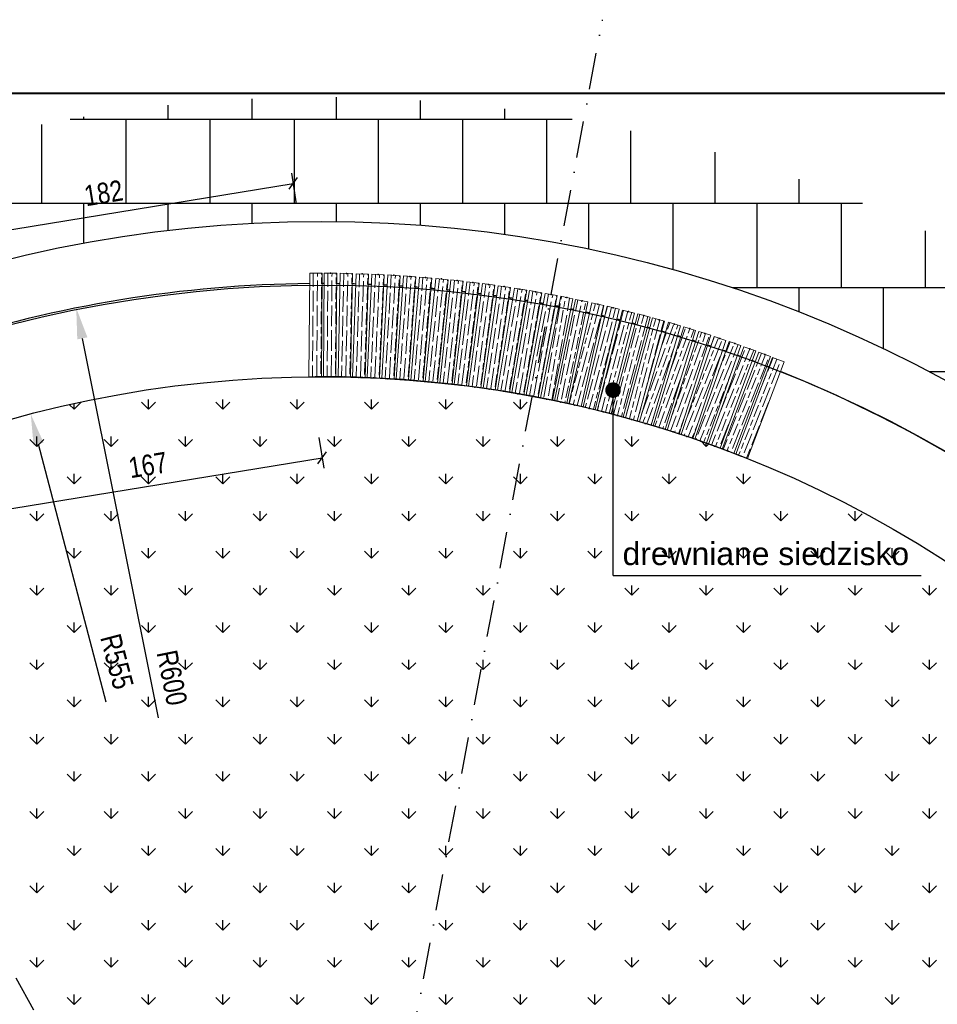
# Model space of a CAD drawing. Header units: millimetres. Extents: x 4078 to 6827, y 2233 to 4193.
# Tile 8 of 16: x 4805 to 5248, y 3718 to 4193. Entities that reach past the tile are written whole.
import ezdxf

# ---------------------------------------------------------------- set-up
doc = ezdxf.new("R2010")
doc.units = ezdxf.units.MM
doc.linetypes.add('Kropki i Kreski', pattern=[670.277762, 352.777767, -176.388884, 0, -141.111112])
doc.layers.add('_EMGIE_opisy', color=4, linetype='Continuous')
doc.layers.add('G-Ramka', color=5, linetype='Continuous', lineweight=40)
doc.layers.add('OTK_L_2_Nr_Pióra__7', color=7, linetype='Continuous', lineweight=18)
doc.styles.add('Arial CE', font='arial.ttf', dxfattribs={"width": 0.8})
doc.styles.add('GENERATED_STYLE_1', font='arial.ttf')
doc.dimstyles.new('Kon 50', dxfattribs={"dimscale": 5, "dimtxt": 2, "dimasz": 1, "dimexe": 1, "dimexo": 1, "dimgap": 1, "dimtad": 1, "dimdec": 0, "dimzin": 0, "dimtxsty": 'Arial CE', "dimblk": 'OBLIQUE', "dimcen": 0.09, "dimadec": 0, "dimazin": 0, "dimtfac": 1, "dimtdec": 0, "dimtofl": 0, "dimtmove": 0, "dimatfit": 3, "dimldrblk": 'OBLIQUE', "dimfxl": 0, "dimtolj": 1, "dimtzin": 0, "dimarcsym": 0})
pattern_1 = [(260.14167, (6190.743, -2672.559), (-5.9114046, 1.0272756), [10, -2]), (260.14167, (6189.115, -2670.2463), (-5.9114046, 1.0272756), [6, -1.5, 3, -1.5]), (260.14167, (6187.658, -2666.948), (-5.9114046, 1.0272756), [10, -2])]
pattern_2 = [(255.29462, (-2033.06, 1160.268), (-5.8034635, 1.5230928), [10, -2]), (255.29462, (-2034.487, 1162.71), (-5.8034635, 1.5230928), [6, -1.5, 3, -1.5]), (255.29462, (-2035.66, 1166.1193), (-5.8034635, 1.5230928), [10, -2])]
pattern_3 = [(250.29462, (-2033.06, 1160.268), (-5.6486333, 2.023102), [10, -2]), (250.29462, (-2034.2686, 1162.825), (-5.6486333, 2.023102), [6, -1.5, 3, -1.5]), (250.29462, (-2035.14, 1166.3237), (-5.6486333, 2.023102), [10, -2])]
pattern_4 = [(248.29462, (-2033.06, 1160.268), (-5.574587, 2.219004), [10, -2]), (248.29462, (-2034.1786, 1162.8656), (-5.574587, 2.219004), [6, -1.5, 3, -1.5]), (248.29462, (-2034.927, 1166.3926), (-5.574587, 2.219004), [10, -2])]

# ---------------------------------------------------------------- blocks, each defined once
blk = doc.blocks.new('*U8')
at = {"layer": 'G-Ramka', "color": 0}
blk.add_lwpolyline([(25, 282), (25, 5), (534.84, 5), (534.84, 282)], close=True, dxfattribs=at)
blk = doc.blocks.new('_Oblique')
at = {"color": 0, "linetype": 'ByBlock', "lineweight": -2}
blk.add_line((-0.5, -0.5), (0.5, 0.5), dxfattribs=at)
blk = doc.blocks.new('*D16')
at = {"color": 0, "lineweight": -2}
blk.add_arc((4950.71, 3465.92), 158.03, 79.4165, 119.1228, dxfattribs=at)
at = {"layer": 'Defpoints', "color": 0}
for p in [(5086.62, 4193.33), (4590.56, 4112.37), (4943.39, 3623.78), (4950.71, 3465.92), (4950.71, 3465.92)]:
    blk.add_point(p, dxfattribs=at)
at = {"color": 0, "lineweight": -2, "xscale": 5, "yscale": 5, "zscale": 5}
for p, rotation in [((4979.73, 3621.26), 349.4164594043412), ((4873.8, 3603.97), 209.1227639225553)]:
    blk.add_blockref('_Oblique', p, dxfattribs=dict(at, rotation=rotation))
at = {"color": 0, "insert": (4923.62, 3631.86), "char_height": 10, "attachment_point": 5, "rotation": 9.2696, "style": 'Arial CE'}
blk.add_mtext('\\A1;40°', dxfattribs=at)
blk = doc.blocks.new('*D17')
at = {"color": 0, "lineweight": -2}
blk.add_arc((4950.71, 3465.92), 155.34, 39.1228, 79.4165, dxfattribs=at)
at = {"layer": 'Defpoints', "color": 0}
for p in [(5086.62, 4193.33), (5524.8, 3932.85), (5045.15, 3589.25), (4950.71, 3465.92), (4950.71, 3465.92)]:
    blk.add_point(p, dxfattribs=at)
at = {"color": 0, "lineweight": -2, "xscale": 5, "yscale": 5, "zscale": 5}
for p, rotation in [((4979.24, 3618.61), 169.4164594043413), ((5071.22, 3563.94), 309.1227659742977)]:
    blk.add_blockref('_Oblique', p, dxfattribs=dict(at, rotation=rotation))
at = {"color": 0, "insert": (5035.25, 3608.13), "char_height": 10, "attachment_point": 5, "rotation": 329.2696, "style": 'Arial CE'}
blk.add_mtext('\\A1;40°', dxfattribs=at)
blk = doc.blocks.new('*D18')
at = {"color": 0, "lineweight": -2}
blk.add_arc((4950.72, 3465.93), 154.92, 359.1218, 39.1228, dxfattribs=at)
at = {"layer": 'Defpoints', "color": 0}
for p in [(5524.8, 3932.85), (5101.99, 3499.34), (4950.66, 3465.93), (4950.71, 3465.92), (5690.62, 3454.59)]:
    blk.add_point(p, dxfattribs=at)
at = {"color": 0, "lineweight": -2, "xscale": 5, "yscale": 5, "zscale": 5}
for p, rotation in [((5070.9, 3563.68), 129.1227659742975), ((5105.61, 3463.56), 269.1218409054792)]:
    blk.add_blockref('_Oblique', p, dxfattribs=dict(at, rotation=rotation))
at = {"color": 0, "insert": (5106.63, 3519.99), "char_height": 10, "attachment_point": 5, "rotation": 289.1223, "style": 'Arial CE'}
blk.add_mtext('\\A1;40°', dxfattribs=at)
blk = doc.blocks.new('*D20')
at = {"color": 0, "lineweight": -2}
blk.add_arc((4950.7, 3465.94), 159.01, 119.1228, 159.124, dxfattribs=at)
at = {"layer": 'Defpoints', "color": 0}
for p in [(4590.56, 4112.37), (4259.29, 3729.63), (4843.36, 3583.25), (4950.71, 3465.92), (4950.72, 3465.93)]:
    blk.add_point(p, dxfattribs=at)
at = {"color": 0, "lineweight": -2, "xscale": 5, "yscale": 5, "zscale": 5}
for p, rotation in [((4873.31, 3604.84), 29.12276392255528), ((4802.13, 3522.6), 249.124010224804)]:
    blk.add_blockref('_Oblique', p, dxfattribs=dict(at, rotation=rotation))
at = {"color": 0, "insert": (4822.83, 3576.61), "char_height": 10, "attachment_point": 5, "rotation": 49.1234, "style": 'Arial CE'}
blk.add_mtext('\\A1;40°', dxfattribs=at)
blk = doc.blocks.new('*D21')
at = {"color": 0, "lineweight": -2}
blk.add_arc((4950.69, 3465.94), 158.37, 159.124, 199.1252, dxfattribs=at)
at = {"layer": 'Defpoints', "color": 0}
for p in [(4259.29, 3729.63), (4793.69, 3486.73), (4950.66, 3465.93), (4950.72, 3465.93), (4251.54, 3223.49)]:
    blk.add_point(p, dxfattribs=at)
at = {"color": 0, "lineweight": -2, "xscale": 5, "yscale": 5, "zscale": 5}
for p, rotation in [((4802.71, 3522.37), 69.12401022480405), ((4801.06, 3414.05), 289.1252314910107)]:
    blk.add_blockref('_Oblique', p, dxfattribs=dict(at, rotation=rotation))
at = {"color": 0, "insert": (4782.23, 3468.51), "char_height": 10, "attachment_point": 5, "rotation": 89.1246, "style": 'Arial CE'}
blk.add_mtext('\\A1;40°', dxfattribs=at)
blk = doc.blocks.new('*D31')
at = {"color": 0, "lineweight": -2}
for p, q in [((4938.9, 4104.43), (4936.49, 4119.23)), ((4757.28, 4084.92), (4937.29, 4114.3)), ((4758.89, 4075.05), (4756.48, 4089.85))]:
    blk.add_line(p, q, dxfattribs=at)
at = {"layer": 'Defpoints', "color": 0}
for p in [(4937.29, 4114.3), (4945.19, 4065.9), (4765.18, 4036.52)]:
    blk.add_point(p, dxfattribs=at)
at = {"color": 0, "lineweight": -2, "xscale": 5, "yscale": 5, "zscale": 5}
for p, rotation in [((4937.29, 4114.3), 9.269189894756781), ((4757.28, 4084.92), 189.2691898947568)]:
    blk.add_blockref('_Oblique', p, dxfattribs=dict(at, rotation=rotation))
at = {"color": 0, "insert": (4845.66, 4109.58), "char_height": 10, "attachment_point": 5, "rotation": 9.2692, "style": 'Arial CE'}
blk.add_mtext('\\A1;182', dxfattribs=at)
blk = doc.blocks.new('*D33')
at = {"color": 0, "lineweight": -2}
for p, q in [((4949.63, 3991.62), (4952.05, 3976.81)), ((4786.2, 3954.81), (4951.24, 3981.75)), ((4784.59, 3964.68), (4787, 3949.88))]:
    blk.add_line(p, q, dxfattribs=at)
at = {"layer": 'Defpoints', "color": 0}
for p in [(4944.85, 4020.89), (4779.81, 3993.95), (4951.24, 3981.75)]:
    blk.add_point(p, dxfattribs=at)
at = {"color": 0, "lineweight": -2, "xscale": 5, "yscale": 5, "zscale": 5}
for p, rotation in [((4951.24, 3981.75), 9.269150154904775), ((4786.2, 3954.81), 189.2691501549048)]:
    blk.add_blockref('_Oblique', p, dxfattribs=dict(at, rotation=rotation))
at = {"color": 0, "insert": (4867.09, 3978.25), "char_height": 10, "attachment_point": 5, "rotation": 9.2692, "style": 'Arial CE'}
blk.add_mtext('\\A1;167', dxfattribs=at)
blk = doc.blocks.new('*D52')
at = {"color": 0, "lineweight": -2}
blk.add_line((4846.83, 3863.73), (4814.28, 3988.4), dxfattribs=at)
at = {"color": 0}
blk.add_solid([(4816.7, 3989.03), (4811.86, 3987.77), (4810.49, 4002.92)], dxfattribs=at)
at = {"layer": 'Defpoints', "color": 0}
for p in [(4810.49, 4002.92), (4950.71, 3465.92)]:
    blk.add_point(p, dxfattribs=at)
at = {"color": 0, "insert": (4852.12, 3883.4), "char_height": 10, "attachment_point": 5, "rotation": 284.6341, "style": 'Arial CE'}
blk.add_mtext('\\A1;R555', dxfattribs=at)
blk = doc.blocks.new('*D53')
at = {"color": 0, "lineweight": -2}
blk.add_line((4872.24, 3856.26), (4835.41, 4039.45), dxfattribs=at)
at = {"color": 0}
blk.add_solid([(4837.86, 4039.94), (4832.96, 4038.95), (4832.46, 4054.15)], dxfattribs=at)
at = {"layer": 'Defpoints', "color": 0}
for p in [(4832.46, 4054.15), (4950.71, 3465.92)]:
    blk.add_point(p, dxfattribs=at)
at = {"color": 0, "insert": (4878.67, 3875.56), "char_height": 10, "attachment_point": 5, "rotation": 281.3664, "style": 'Arial CE'}
blk.add_mtext('\\A1;R600', dxfattribs=at)

msp = doc.modelspace()

# ---------------------------------------------------------------- hatches: boundary and pattern name
h = msp.add_hatch()
h.set_pattern_fill('AR-B88', color=252, scale=0.2)
h.paths.add_polyline_path([(4260.71, 3465.92, 1), (5640.71, 3465.92, 1)])
h.paths.add_polyline_path([(5580.71, 3465.92, -1), (4320.71, 3465.92, -1)], flags=16)
h.paths.add_polyline_path([(5481.42, 3756.3), (5437.68, 3732.08), (5434.77, 3737.33), (5478.52, 3761.55)], flags=0)
h.paths.add_polyline_path([(5505.71, 3465.92, -0.051339), (5494.02, 3352.85, 0.095216), (5497.23, 3562.3, 0.915914), (4395.71, 3465.92, 1), (5505.71, 3465.92, 0.043667), (5497.23, 3562.3, -0.095216), (5494.02, 3352.85, -0.901966), (4395.71, 3465.92, -1)], flags=0)
h.paths.add_polyline_path([(5000.71, 3465.92, -1), (4900.71, 3465.92, -1)], flags=0)
h.paths.add_polyline_path([(4995.71, 3465.92, -1), (4905.71, 3465.92, -1)], flags=0)
at = {"lineweight": 15}
h = msp.add_hatch(dxfattribs=at)
h.set_pattern_fill('GOST_WOOD', color=35, angle=179.5694)
h.set_pattern_definition([(269.56941, (7172.4737, -2386.516), (-5.9998306, 0.045091), [10, -2]), (269.56941, (7170.489, -2384.501), (-5.9998306, 0.045091), [6, -1.5, 3, -1.5]), (269.56941, (7168.5114, -2381.486), (-5.9998306, 0.045091), [10, -2])])
h.paths.add_polyline_path([(4951.23, 4070.89), (4945.23, 4070.93), (4944.85, 4020.94), (4950.85, 4020.89)])
h = msp.add_hatch(dxfattribs=at)
h.set_pattern_fill('GOST_WOOD', color=35, angle=179.5694)
h.set_pattern_definition([(269.56941, (7179.4984, -2386.524), (-5.9998306, 0.045091), [10, -2]), (269.56941, (7177.5135, -2384.509), (-5.9998306, 0.045091), [6, -1.5, 3, -1.5]), (269.56941, (7175.536, -2381.4943), (-5.9998306, 0.045091), [10, -2])])
h.paths.add_polyline_path([(4958.25, 4070.88), (4952.25, 4070.93), (4951.88, 4020.93), (4957.88, 4020.88)])
h = msp.add_hatch(dxfattribs=at)
h.set_pattern_fill('GOST_WOOD', color=35, angle=178.8442)
h.set_pattern_definition([(268.8442, (7105.2457, -2414.265), (-5.998779, 0.121027), [10, -2]), (268.8442, (7103.2864, -2412.225), (-5.998779, 0.121027), [6, -1.5, 3, -1.5]), (268.8442, (7101.3473, -2409.1855), (-5.998779, 0.121027), [10, -2])])
h.paths.add_polyline_path([(4965.91, 4070.74), (4959.91, 4070.86), (4958.9, 4020.87), (4964.9, 4020.75)])
h = msp.add_hatch(dxfattribs=at)
h.set_pattern_fill('GOST_WOOD', color=35, angle=178.119)
h.set_pattern_definition([(268.11899, (7030.648, -2441.064), (-5.996767, 0.196944), [10, -2]), (268.11899, (7028.7144, -2438.9996), (-5.996767, 0.196944), [6, -1.5, 3, -1.5]), (268.11899, (7026.814, -2435.9355), (-5.996767, 0.196944), [10, -2])])
h.paths.add_polyline_path([(4973.56, 4070.5), (4967.57, 4070.69), (4965.93, 4020.72), (4971.92, 4020.52)])
h = msp.add_hatch(dxfattribs=at)
h.set_pattern_fill('GOST_WOOD', color=35, angle=177.3938)
h.set_pattern_definition([(267.39378, (6955.7165, -2466.917), (-5.993794, 0.272829), [10, -2]), (267.39378, (6953.8096, -2464.828), (-5.993794, 0.272829), [6, -1.5, 3, -1.5]), (267.39378, (6951.948, -2461.74), (-5.993794, 0.272829), [10, -2])])
h.paths.add_polyline_path([(4981.21, 4070.16), (4975.22, 4070.43), (4972.95, 4020.48), (4978.94, 4020.21)])
h = msp.add_hatch(dxfattribs=at)
h.set_pattern_fill('GOST_WOOD', color=35, angle=176.6686)
h.set_pattern_definition([(266.66857, (6880.464, -2491.819), (-5.9898605, 0.3486705), [10, -2]), (266.66857, (6878.584, -2489.706), (-5.9898605, 0.3486705), [6, -1.5, 3, -1.5]), (266.66857, (6876.7615, -2486.595), (-5.9898605, 0.3486705), [10, -2])])
h.paths.add_polyline_path([(4988.86, 4069.72), (4982.87, 4070.07), (4979.96, 4020.16), (4985.95, 4019.81)])
h = msp.add_hatch(dxfattribs=at)
h.set_pattern_fill('GOST_WOOD', color=35, angle=175.9434)
h.set_pattern_definition([(265.94335, (6804.9026, -2515.7665), (-5.9849676, 0.424456), [10, -2]), (265.94335, (6803.049, -2513.63), (-5.9849676, 0.424456), [6, -1.5, 3, -1.5]), (265.94335, (6801.2664, -2510.496), (-5.9849676, 0.424456), [10, -2])])
h.paths.add_polyline_path([(4996.5, 4069.19), (4990.51, 4069.62), (4986.98, 4019.74), (4992.96, 4019.32)])
h = msp.add_hatch(dxfattribs=at)
h.set_pattern_fill('GOST_WOOD', color=35, angle=175.2181)
h.set_pattern_definition([(265.21814, (6729.044, -2538.756), (-5.979116, 0.5001736), [10, -2]), (265.21814, (6727.218, -2536.596), (-5.979116, 0.5001736), [6, -1.5, 3, -1.5]), (265.21814, (6725.475, -2533.44), (-5.979116, 0.5001736), [10, -2])])
h.paths.add_polyline_path([(5004.13, 4068.56), (4998.15, 4069.06), (4993.98, 4019.24), (4999.96, 4018.74)])
h = msp.add_hatch(dxfattribs=at)
h.set_pattern_fill('GOST_WOOD', color=35, angle=174.1225)
h.set_pattern_definition([(264.12251, (6610.3315, -2571.306), (-5.968459, 0.6144104), [10, -2]), (264.12251, (6608.547, -2569.112), (-5.968459, 0.6144104), [6, -1.5, 3, -1.5]), (264.12251, (6606.8645, -2565.923), (-5.968459, 0.6144104), [10, -2])])
h.paths.add_polyline_path([(5012.07, 4067.79), (5006.1, 4068.4), (5000.98, 4018.67), (5006.95, 4018.05)])
h = msp.add_hatch(dxfattribs=at)
h.set_pattern_fill('GOST_WOOD', color=35, angle=173.7677)
h.set_pattern_definition([(263.76772, (6576.4844, -2581.845), (-5.96454, 0.6513563), [10, -2]), (263.76772, (6574.7133, -2579.64), (-5.96454, 0.6513563), [6, -1.5, 3, -1.5]), (263.76772, (6573.051, -2576.4405), (-5.96454, 0.6513563), [10, -2])])
h.paths.add_polyline_path([(5019.37, 4067.02), (5013.4, 4067.67), (5007.97, 4017.97), (5013.94, 4017.31)])
h = msp.add_hatch(dxfattribs=at)
h.set_pattern_fill('GOST_WOOD', color=35, angle=173.0425)
h.set_pattern_definition([(263.04251, (6499.808, -2601.938), (-5.955818, 0.726797), [10, -2]), (263.04251, (6498.065, -2599.7106), (-5.955818, 0.726797), [6, -1.5, 3, -1.5]), (263.04251, (6496.443, -2596.4904), (-5.955818, 0.726797), [10, -2])])
h.paths.add_polyline_path([(5026.97, 4066.1), (5021.01, 4066.83), (5014.96, 4017.2), (5020.91, 4016.47)])
h = msp.add_hatch(dxfattribs=at)
h.set_pattern_fill('GOST_WOOD', color=35, angle=172.3173)
h.set_pattern_definition([(262.3173, (6422.883, -2621.059), (-5.9461417, 0.8021216), [10, -2]), (262.3173, (6421.168, -2618.8096), (-5.9461417, 0.8021216), [6, -1.5, 3, -1.5]), (262.3173, (6419.587, -2615.569), (-5.9461417, 0.8021216), [10, -2])])
h.paths.add_polyline_path([(5034.56, 4065.09), (5028.61, 4065.89), (5021.93, 4016.34), (5027.88, 4015.54)])
h = msp.add_hatch(dxfattribs=at)
h.set_pattern_fill('GOST_WOOD', color=35, angle=171.5921)
h.set_pattern_definition([(261.59209, (6345.722, -2639.205), (-5.935513, 0.8773175), [10, -2]), (261.59209, (6344.036, -2636.934), (-5.935513, 0.8773175), [6, -1.5, 3, -1.5]), (261.59209, (6342.4963, -2633.6736), (-5.935513, 0.8773175), [10, -2])])
h.paths.add_polyline_path([(5042.14, 4063.98), (5036.2, 4064.86), (5028.89, 4015.39), (5034.83, 4014.52)])
h = msp.add_hatch(dxfattribs=at)
h.set_pattern_fill('GOST_WOOD', color=35, angle=170.5121)
h.set_pattern_definition([(260.51209, (6227.011, -2663.858), (-5.9179225, 0.9890365), [10, -2]), (260.51209, (6225.368, -2661.556), (-5.9179225, 0.9890365), [6, -1.5, 3, -1.5]), (260.51209, (6223.89, -2658.267), (-5.9179225, 0.9890365), [10, -2])])
h.paths.add_polyline_path([(5050, 4062.71), (5044.08, 4063.69), (5035.84, 4014.38), (5041.76, 4013.39)])
h = msp.add_hatch(dxfattribs=at)
h.set_pattern_fill('GOST_WOOD', color=35, angle=170.1417)
h.set_pattern_definition(pattern_1)
h.paths.add_polyline_path([(5057.25, 4061.47), (5051.33, 4062.5), (5042.77, 4013.24), (5048.68, 4012.21)])
h = msp.add_hatch(dxfattribs=at)
h.set_pattern_fill('GOST_WOOD', color=35, angle=169.4165)
h.set_pattern_definition([(259.41647, (6112.95, -2687.7625), (-5.897929, 1.102013), [10, -2]), (259.41647, (6111.3514, -2685.429), (-5.897929, 1.102013), [6, -1.5, 3, -1.5]), (259.41647, (6109.9364, -2682.113), (-5.897929, 1.102013), [10, -2])])
h.paths.add_polyline_path([(5064.77, 4060.08), (5058.88, 4061.18), (5049.69, 4012.03), (5055.59, 4010.93)])
h = msp.add_hatch(dxfattribs=at)
h.set_pattern_fill('GOST_WOOD', color=35, angle=170.1417)
h.set_pattern_definition(pattern_1)
h.paths.add_polyline_path([(5066.4, 4059.76), (5072.29, 4058.59), (5062.48, 4009.56), (5056.6, 4010.73)])
h = msp.add_hatch(dxfattribs=at)
h.set_pattern_fill('GOST_WOOD', color=35, angle=168.2946)
h.set_pattern_definition([(258.29462, (-2033.06, 1160.268), (-5.8752226, 1.2172756), [10, -2]), (258.29462, (-2034.613, 1162.632), (-5.8752226, 1.2172756), [6, -1.5, 3, -1.5]), (258.29462, (-2035.9625, 1165.975), (-5.8752226, 1.2172756), [10, -2])])
h.paths.add_polyline_path([(5073.6, 4058.3), (5079.48, 4057.08), (5069.36, 4008.12), (5063.48, 4009.33)])
h = msp.add_hatch(dxfattribs=at)
h.set_pattern_fill('GOST_WOOD', color=35, angle=165.2946)
h.set_pattern_definition(pattern_2)
h.paths.add_polyline_path([(5081.4, 4056.64), (5087.25, 4055.32), (5076.21, 4006.55), (5070.35, 4007.88)])
h = msp.add_hatch(dxfattribs=at)
h.set_pattern_fill('GOST_WOOD', color=35, angle=165.2946)
h.set_pattern_definition(pattern_2)
h.paths.add_polyline_path([(5088.86, 4054.94), (5094.7, 4053.54), (5083.04, 4004.92), (5077.2, 4006.32)])
h = msp.add_hatch(dxfattribs=at)
h.set_pattern_fill('GOST_WOOD', color=35, angle=165.2946)
h.set_pattern_definition(pattern_2)
h.paths.add_polyline_path([(5096.31, 4053.15), (5102.12, 4051.67), (5089.85, 4003.2), (5084.03, 4004.68)])
h = msp.add_hatch(dxfattribs=at)
h.set_pattern_fill('GOST_WOOD', color=35, angle=165.2946)
h.set_pattern_definition(pattern_2)
h.paths.add_polyline_path([(5103.73, 4051.26), (5109.53, 4049.71), (5096.64, 4001.4), (5090.84, 4002.95)])
h = msp.add_hatch(dxfattribs=at)
h.set_pattern_fill('GOST_WOOD', color=35, angle=165.2946)
h.set_pattern_definition(pattern_2)
h.paths.add_polyline_path([(5110.81, 4049.34), (5116.6, 4047.76), (5103.41, 3999.53), (5097.62, 4001.11)])
h = msp.add_hatch(dxfattribs=at)
h.set_pattern_fill('GOST_WOOD', color=35, angle=160.2946)
h.set_pattern_definition(pattern_3)
h.paths.add_polyline_path([(5118.49, 4047.2), (5124.25, 4045.5), (5110.15, 3997.53), (5104.39, 3999.23)])
h = msp.add_hatch(dxfattribs=at)
h.set_pattern_fill('GOST_WOOD', color=35, angle=160.2946)
h.set_pattern_definition(pattern_3)
h.paths.add_polyline_path([(5125.84, 4045.03), (5131.57, 4043.26), (5116.86, 3995.47), (5111.13, 3997.24)])
h = msp.add_hatch(dxfattribs=at)
h.set_pattern_fill('GOST_WOOD', color=35, angle=160.2946)
h.set_pattern_definition(pattern_3)
h.paths.add_polyline_path([(5133.15, 4042.76), (5138.87, 4040.92), (5123.55, 3993.33), (5117.84, 3995.17)])
h = msp.add_hatch(dxfattribs=at)
h.set_pattern_fill('GOST_WOOD', color=35, angle=158.2946)
h.set_pattern_definition(pattern_4)
h.paths.add_polyline_path([(5140.44, 4040.41), (5146.13, 4038.5), (5130.21, 3991.1), (5124.53, 3993.01)])
h = msp.add_hatch(dxfattribs=at)
h.set_pattern_fill('GOST_WOOD', color=35, angle=158.2946)
h.set_pattern_definition(pattern_4)
h.paths.add_polyline_path([(5147.7, 4037.96), (5153.36, 4035.98), (5136.85, 3988.78), (5131.18, 3990.77)])
h = msp.add_hatch(dxfattribs=at)
h.set_pattern_fill('GOST_WOOD', color=35, angle=158.2946)
h.set_pattern_definition(pattern_4)
h.paths.add_polyline_path([(5154.92, 4035.42), (5160.56, 4033.37), (5143.45, 3986.39), (5137.81, 3988.44)])
h = msp.add_hatch(dxfattribs=at)
h.set_pattern_fill('GOST_WOOD', color=35, angle=158.2946)
h.set_pattern_definition(pattern_4)
h.paths.add_polyline_path([(5162.11, 4032.79), (5167.72, 4030.67), (5150.02, 3983.9), (5144.41, 3986.03)])
h = msp.add_hatch(dxfattribs=at)
h.set_pattern_fill('GOST_WOOD', color=35, angle=158.2946)
h.set_pattern_definition(pattern_4)
h.paths.add_polyline_path([(5168.67, 4030.26), (5174.28, 4028.14), (5156.57, 3981.38), (5150.96, 3983.5)])
at = {"linetype": 'Continuous'}
h = msp.add_hatch(dxfattribs=at)
h.set_pattern_fill('GRASS', color=74, style=0)
h.paths.add_polyline_path([(4395.71, 3465.92, 1), (5505.71, 3465.92, 1)])
edge = h.paths.add_edge_path(flags=0)
edge.add_arc((4950.71, 3465.92), 50, 0, 180)
edge.add_arc((4950.71, 3465.92), 50, 180, 360)

# ---------------------------------------------------------------- linework, layer by layer
at = {"color": 6, "linetype": 'Kropki i Kreski', "ltscale": 0.05}
for p, q in [((4950.71, 3465.92), (5086.62, 4193.33)), ((4590.56, 4112.37), (4950.71, 3465.92))]:
    msp.add_line(p, q, dxfattribs=at)
for q in [(5091.68, 4016.34), (5240.42, 3924.96)]:
    msp.add_line((5091.68, 3924.96), q)
at = {"const_width": 3.75}
msp.add_lwpolyline([(5089.81, 4014.46, 1), (5093.56, 4014.46, 1)], format="xyb", close=True, dxfattribs=at)
at = {"color": 252}
msp.add_circle((4950.71, 3465.92), 630, dxfattribs=at)
msp.add_circle((4951.91, 3463.75), 601.47)
at = {"color": 2}
msp.add_circle((4950.71, 3465.92), 555, dxfattribs=at)
for radius, start, end in [(600, 90.52673, 108.01165), (600, 89.85589, 89.95373), (600, 89.13068, 89.28293), (600, 88.40547, 88.55772), (600, 87.68026, 87.83251), (600, 86.95505, 87.1073), (600, 86.22983, 86.38209), (600, 85.50462, 85.65687), (600, 84.75164, 84.93166), (600, 84.0542, 84.17867), (600, 83.32899, 83.48124), (600, 82.60378, 82.75603), (600, 81.87857, 82.03082), (600, 81.12676, 81.30561), (600, 80.42815, 80.55379), (600, 79.70294, 79.85519), (600, 78.97773, 79.12998), (600, 78.27913, 78.40477), (600, 77.52731, 77.70616), (600, 76.8021, 76.95435), (600, 76.07689, 76.22914), (600, 75.35168, 75.50393), (600, 74.65425, 74.77872), (600, 73.90125, 74.08128), (600, 73.17604, 73.32829), (600, 72.45083, 72.60308), (600, 71.72562, 71.87787), (600, 71.00041, 71.15266), (600, 70.2752, 70.42745), (600, 69.54999, 69.70224), (600, 68.87919, 68.97703), (600, 50.23372, 68.30619), (555, 68.5383, 90.2946)]:
    msp.add_arc((4950.71, 3465.92), radius, start, end, dxfattribs=at)
for p in [(4955.25, 4070.9), (4962.91, 4070.8), (4970.56, 4070.59), (4978.22, 4070.29), (4985.86, 4069.9), (4993.51, 4069.4), (5001.14, 4068.81), (5008.77, 4068.13), (5016.38, 4067.34), (5023.99, 4066.47), (5031.59, 4065.49), (5039.17, 4064.42), (5046.74, 4063.25), (5054.29, 4061.99), (5061.83, 4060.63), (5069.34, 4059.17), (5076.84, 4057.63), (5084.32, 4055.98), (5091.78, 4054.24), (5099.22, 4052.41), (5106.63, 4050.48), (5114.01, 4048.46), (5121.37, 4046.35), (5128.71, 4044.14), (5136.01, 4041.84), (5143.28, 4039.45), (5150.53, 4036.97), (5157.74, 4034.39), (5164.92, 4031.73), (4954.88, 4020.9), (4961.9, 4020.81), (4968.92, 4020.62), (4975.94, 4020.35), (4982.96, 4019.98), (4989.97, 4019.53), (4996.97, 4018.99), (5003.97, 4018.36), (5010.96, 4017.64), (5017.93, 4016.83), (5024.9, 4015.94), (5031.86, 4014.96), (5038.8, 4013.88), (5045.73, 4012.73), (5052.64, 4011.48), (5059.54, 4010.15), (5066.42, 4008.72), (5073.28, 4007.22), (5080.12, 4005.62), (5086.94, 4003.94), (5093.74, 4002.17), (5100.52, 4000.32), (5107.27, 3998.38), (5114, 3996.36), (5120.7, 3994.25), (5127.37, 3992.05), (5134.01, 3989.77), (5140.63, 3987.41), (5147.22, 3984.97)]:
    msp.add_point(p)
at = {"layer": 'OTK_L_2_Nr_Pióra__7', "linetype": 'Continuous'}
for points in [[(4951.23, 4070.89), (4945.23, 4070.93), (4944.85, 4020.94), (4950.85, 4020.89)], [(4958.25, 4070.88), (4952.25, 4070.93), (4951.88, 4020.93), (4957.88, 4020.88)], [(4965.91, 4070.74), (4959.91, 4070.86), (4958.9, 4020.87), (4964.9, 4020.75)], [(4973.56, 4070.5), (4967.57, 4070.69), (4965.93, 4020.72), (4971.92, 4020.52)], [(4981.21, 4070.16), (4975.22, 4070.43), (4972.95, 4020.48), (4978.94, 4020.21)], [(4988.86, 4069.72), (4982.87, 4070.07), (4979.96, 4020.16), (4985.95, 4019.81)], [(4996.5, 4069.19), (4990.51, 4069.62), (4986.98, 4019.74), (4992.96, 4019.32)], [(5004.13, 4068.56), (4998.15, 4069.06), (4993.98, 4019.24), (4999.96, 4018.74)], [(5012.07, 4067.79), (5006.1, 4068.4), (5000.98, 4018.67), (5006.95, 4018.05)], [(5019.37, 4067.02), (5013.4, 4067.67), (5007.97, 4017.97), (5013.94, 4017.31)], [(5026.97, 4066.1), (5021.01, 4066.83), (5014.96, 4017.2), (5020.91, 4016.47)], [(5034.56, 4065.09), (5028.61, 4065.89), (5021.93, 4016.34), (5027.88, 4015.54)], [(5042.14, 4063.98), (5036.2, 4064.86), (5028.89, 4015.39), (5034.83, 4014.52)], [(5050, 4062.71), (5044.08, 4063.69), (5035.84, 4014.38), (5041.76, 4013.39)], [(5057.25, 4061.47), (5051.33, 4062.5), (5042.77, 4013.24), (5048.68, 4012.21)], [(5064.77, 4060.08), (5058.88, 4061.18), (5049.69, 4012.03), (5055.59, 4010.93)], [(5066.4, 4059.76), (5072.29, 4058.59), (5062.48, 4009.56), (5056.6, 4010.73)], [(5073.6, 4058.3), (5079.48, 4057.08), (5069.36, 4008.12), (5063.48, 4009.33)], [(5081.4, 4056.64), (5087.25, 4055.32), (5076.21, 4006.55), (5070.35, 4007.88)], [(5088.86, 4054.94), (5094.7, 4053.54), (5083.04, 4004.92), (5077.2, 4006.32)], [(5096.31, 4053.15), (5102.12, 4051.67), (5089.85, 4003.2), (5084.03, 4004.68)], [(5103.73, 4051.26), (5109.53, 4049.71), (5096.64, 4001.4), (5090.84, 4002.95)], [(5110.81, 4049.34), (5116.6, 4047.76), (5103.41, 3999.53), (5097.62, 4001.11)], [(5118.49, 4047.2), (5124.25, 4045.5), (5110.15, 3997.53), (5104.39, 3999.23)], [(5125.84, 4045.03), (5131.57, 4043.26), (5116.86, 3995.47), (5111.13, 3997.24)], [(5133.15, 4042.76), (5138.87, 4040.92), (5123.55, 3993.33), (5117.84, 3995.17)], [(5140.44, 4040.41), (5146.13, 4038.5), (5130.21, 3991.1), (5124.53, 3993.01)], [(5147.7, 4037.96), (5153.36, 4035.98), (5136.85, 3988.78), (5131.18, 3990.77)], [(5154.92, 4035.42), (5160.56, 4033.37), (5143.45, 3986.39), (5137.81, 3988.44)], [(5162.11, 4032.79), (5167.72, 4030.67), (5150.02, 3983.9), (5144.41, 3986.03)], [(5168.67, 4030.26), (5174.28, 4028.14), (5156.57, 3981.38), (5150.96, 3983.5)]]:
    msp.add_lwpolyline(points, close=True, dxfattribs=at)

# ---------------------------------------------------------------- block references
at = {"layer": 'G-Ramka', "xscale": 5, "yscale": 5, "zscale": 5}
msp.add_blockref('*U8', (4128.02, 2747.76), dxfattribs=at)

# ---------------------------------------------------------------- texts
at = {"layer": '_EMGIE_opisy', "color": 7, "linetype": 'Continuous', "lineweight": 0, "insert": (5096.3, 3940.98), "char_height": 11, "width": 207.7249, "attachment_point": 1, "style": 'GENERATED_STYLE_1'}
msp.add_mtext('drewniane siedzisko', dxfattribs=at)

# ---------------------------------------------------------------- dimensions: what is measured, and where the dimension line sits
for base, line1, line2, picture, middle in [((4943.39, 3623.78), ((4950.71, 3465.92), (5086.62, 4193.33)), ((4590.56, 4112.37), (4950.71, 3465.92)), '*D16', (4923.62, 3631.86)), ((5045.15, 3589.25), ((5524.8, 3932.85), (4950.71, 3465.92)), ((4950.71, 3465.92), (5086.62, 4193.33)), '*D17', (5035.25, 3608.13)), ((4843.36, 3583.25), ((4259.29, 3729.63), (4950.72, 3465.93)), ((4590.56, 4112.37), (4950.71, 3465.92)), '*D20', (4822.83, 3576.61)), ((5101.99, 3499.34), ((5690.62, 3454.59), (4950.66, 3465.93)), ((5524.8, 3932.85), (4950.71, 3465.92)), '*D18', (5106.63, 3519.99)), ((4793.69, 3486.73), ((4251.54, 3223.49), (4950.66, 3465.93)), ((4259.29, 3729.63), (4950.72, 3465.93)), '*D21', (4782.23, 3468.51))]:
    dim = msp.add_angular_dim_2l(base=base, line1=line1, line2=line2, dimstyle='Kon 50', override={"dimfxl": 2, "dimarcsym": 1})
    dim.commit()
    dim.dimension.update_dxf_attribs({"geometry": picture, "text_midpoint": middle})
for p1, p2, distance, picture, middle in [((4765.18, 4036.52), (4945.19, 4065.9), 49.04, '*D31', (4845.66, 4109.58)), ((4779.81, 3993.95), (4944.85, 4020.89), -39.66, '*D33', (4867.09, 3978.25))]:
    dim = msp.add_aligned_dim(p1=p1, p2=p2, distance=distance, dimstyle='Kon 50', override={"dimfxl": 2, "dimarcsym": 1})
    dim.commit()
    dim.dimension.update_dxf_attribs({"geometry": picture, "text_midpoint": middle})
for mpoint, picture, middle in [((4832.46, 4054.15), '*D53', (4868.76, 3873.57)), ((4810.49, 4002.92), '*D52', (4842.36, 3880.85))]:
    dim = msp.add_radius_dim(center=(4950.71, 3465.92), mpoint=mpoint, dimstyle='Kon 50', override={"dimasz": 3, "dimsah": 1, "dimcen": 1})
    dim.commit()
    dim.dimension.update_dxf_attribs({"geometry": picture, "text_midpoint": middle, "dimtype": 164})

doc.saveas('drawing.dxf')
